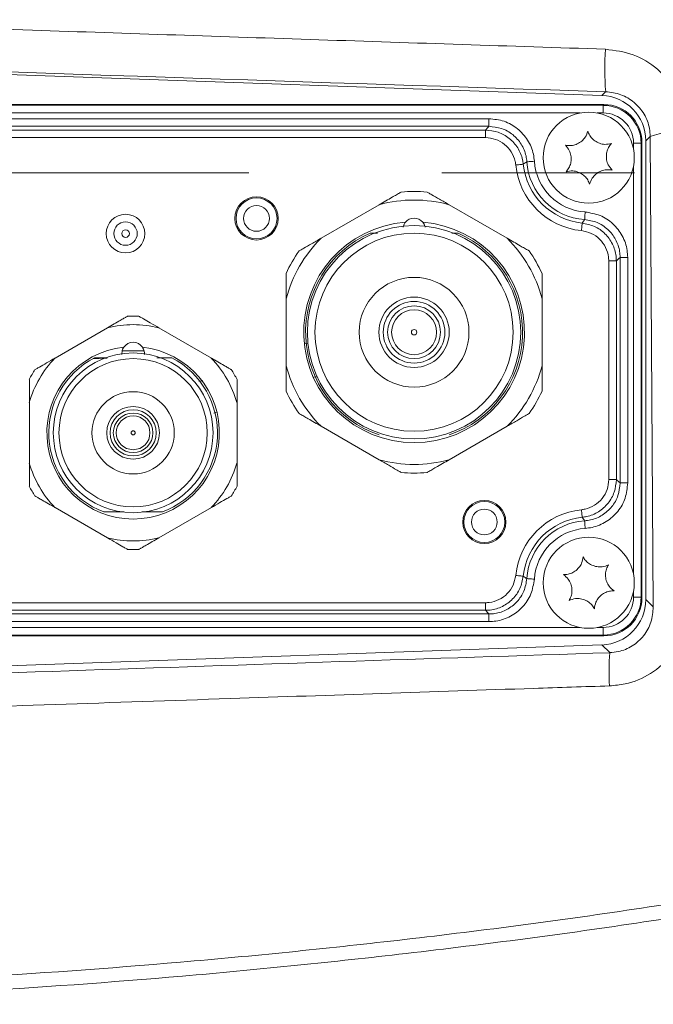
# Model space of a CAD drawing. Header units: millimetres. Extents: x 0 to 8410, y 0 to 5940.
# Tile 134 of 179: x 5502 to 5585, y 3968 to 4098. Entities that reach past the tile are written whole.
import ezdxf

# ---------------------------------------------------------------- set-up
doc = ezdxf.new("R2010")
doc.units = ezdxf.units.MM
doc.header["$LTSCALE"] = 10
doc.linetypes.add('CENTERX2', pattern=[20.32, 12.7, -2.54, 2.54, -2.54])

msp = doc.modelspace()

# ---------------------------------------------------------------- linework, layer by layer
at = {"color": 7, "linetype": 'Continuous', "lineweight": 0}
for p, q in [((5578.42, 4088.07), (5462.87, 4092.11)), ((5578.71, 4086.87), (5462.87, 4086.87)), ((5583.7, 4021.87), (5583.7, 4081.87)), ((5584.2, 4021.66), (5584.2, 4082.08)), ((5549.11, 4073.67), (5541.45, 4069.25)), ((5565.96, 4069.25), (5558.3, 4073.67)), ((5547.91, 4069.93), (5548.89, 4069.93)), ((5558.67, 4069.93), (5559.5, 4069.93)), ((5536.85, 4061.29), (5536.85, 4052.45)), ((5570.55, 4052.45), (5570.55, 4061.29)), ((5513.32, 4057.46), (5506.41, 4053.47)), ((5527, 4053.47), (5520.09, 4057.46)), ((5539.66, 4055.39), (5539.3, 4055.35)), ((5540.48, 4050.96), (5540.86, 4051.01)), ((5503.03, 4047.61), (5503.03, 4039.63)), ((5530.38, 4039.63), (5530.38, 4047.61)), ((5527.33, 4046.22), (5527.76, 4046.4)), ((5541.45, 4044.49), (5549.11, 4040.07)), ((5558.3, 4040.07), (5565.96, 4044.49)), ((5506.41, 4033.77), (5513.32, 4029.78)), ((5520.55, 4033.2), (5517.9, 4033.2)), ((5520.09, 4029.78), (5527, 4033.77)), ((5432.2, 4016.87), (5578.71, 4016.87)), ((5437.2, 4010.74), (5578.42, 4015.67))]:
    msp.add_line(p, q, dxfattribs=at)
at = {"color": 8, "linetype": 'Continuous', "lineweight": 0}
for p, q in [((5578.42, 4088.07), (5578.93, 4088.56)), ((5462.87, 4086.77), (5578.6, 4086.77)), ((5578.6, 4086.77), (5578.71, 4086.87)), ((5578.6, 4085.77), (5578.6, 4086.77)), ((5575.58, 4085.77), (5462.87, 4085.77)), ((5462.87, 4085), (5563.56, 4085)), ((5563.56, 4084), (5563.56, 4085)), ((5578.6, 4085.77), (5577.82, 4085.77)), ((5563.56, 4084), (5462.87, 4084)), ((5470.02, 4083.51), (5563.11, 4083.51)), ((5563.11, 4082.51), (5472.02, 4082.51)), ((5563.11, 4083.51), (5563.11, 4082.51)), ((5584.8, 4082.67), (5584.2, 4082.08)), ((5585.2, 4020.69), (5584.8, 4082.67)), ((5582.6, 4080.99), (5582.6, 4081.77)), ((5583.6, 4081.77), (5582.6, 4081.77)), ((5583.7, 4081.87), (5583.6, 4081.77)), ((5583.6, 4081.77), (5583.6, 4021.97)), ((5582.6, 4024.99), (5582.6, 4078.75)), ((5579.34, 4037.46), (5579.34, 4066.28)), ((5580.34, 4066.28), (5579.34, 4066.28)), ((5580.34, 4066.28), (5580.34, 4037.46)), ((5580.83, 4037.01), (5580.83, 4066.73)), ((5581.83, 4066.73), (5580.83, 4066.73)), ((5581.83, 4066.73), (5581.83, 4037.01)), ((5515.28, 4054.41), (5518.15, 4054.41)), ((5580.34, 4037.46), (5579.34, 4037.46)), ((5581.83, 4037.01), (5580.83, 4037.01)), ((5582.6, 4021.97), (5582.6, 4022.75)), ((5583.6, 4021.97), (5582.6, 4021.97)), ((5583.6, 4021.97), (5583.7, 4021.87)), ((5584.2, 4021.66), (5585.2, 4020.69)), ((5563.11, 4020.24), (5470.02, 4020.24)), ((5472.02, 4021.24), (5563.11, 4021.24)), ((5563.11, 4021.24), (5563.11, 4020.24)), ((5447.35, 4019.75), (5563.56, 4019.75)), ((5563.56, 4018.75), (5447.35, 4018.75)), ((5563.56, 4018.75), (5563.56, 4019.75)), ((5435.32, 4017.98), (5575.58, 4017.98)), ((5577.82, 4017.98), (5578.6, 4017.98)), ((5578.6, 4016.98), (5578.6, 4017.98)), ((5578.6, 4016.98), (5432.31, 4016.98)), ((5578.71, 4016.87), (5578.6, 4016.98)), ((5579.47, 4014.66), (5578.42, 4015.67))]:
    msp.add_line(p, q, dxfattribs=at)
at = {"color": 7, "linetype": 'CENTERX2', "lineweight": 0}
msp.add_line((4998.55, 4077.87), (5743.75, 4077.87), dxfattribs=at)
at = {"color": 8, "linetype": 'Continuous', "lineweight": 0, "flags": 128}
for points in [[(5568.08, 4079.01), (5568.06, 4079), (5568, 4079), (5567.9, 4078.99), (5567.78, 4078.98), (5567.63, 4078.96), (5567.46, 4078.94), (5567.28, 4078.93), (5567.09, 4078.91)], [(5569.55, 4079.4), (5569.36, 4079.38), (5569.17, 4079.37), (5569, 4079.36), (5568.85, 4079.35), (5568.73, 4079.34), (5568.63, 4079.34), (5568.57, 4079.33), (5568.55, 4079.33)], [(5576.23, 4072.71), (5576.22, 4072.52), (5576.2, 4072.34), (5576.19, 4072.17), (5576.18, 4072.02), (5576.18, 4071.9), (5576.17, 4071.8), (5576.16, 4071.74), (5576.16, 4071.72)], [(5575.84, 4071.25), (5575.84, 4071.22), (5575.83, 4071.16), (5575.82, 4071.07), (5575.81, 4070.95), (5575.79, 4070.8), (5575.78, 4070.63), (5575.76, 4070.45), (5575.74, 4070.26)], [(5575.84, 4032.49), (5575.84, 4032.52), (5575.83, 4032.58), (5575.82, 4032.67), (5575.81, 4032.8), (5575.79, 4032.95), (5575.78, 4033.11), (5575.76, 4033.3), (5575.74, 4033.49)], [(5576.23, 4031.03), (5576.22, 4031.22), (5576.2, 4031.4), (5576.19, 4031.57), (5576.18, 4031.72), (5576.18, 4031.85), (5576.17, 4031.94), (5576.16, 4032), (5576.16, 4032.03)], [(5568.08, 4024.74), (5568.06, 4024.74), (5568, 4024.74), (5567.9, 4024.75), (5567.78, 4024.77), (5567.63, 4024.78), (5567.46, 4024.8), (5567.28, 4024.82), (5567.09, 4024.83)], [(5569.55, 4024.35), (5569.36, 4024.36), (5569.17, 4024.37), (5569, 4024.38), (5568.85, 4024.39), (5568.73, 4024.4), (5568.63, 4024.41), (5568.57, 4024.41), (5568.55, 4024.41)]]:
    msp.add_lwpolyline(points, dxfattribs=at)
at = {"color": 7, "linetype": 'Continuous', "lineweight": 0}
for centre, radius in [((5576.7, 4079.87), 6), ((5532.95, 4071.87), 2.85), ((5553.7, 4056.87), 14.05), ((5553.7, 4056.87), 13.05), ((5553.7, 4056.87), 4.06), ((5553.7, 4056.87), 3.48), ((5516.7, 4043.62), 10.52), ((5516.7, 4043.62), 9.77), ((5516.7, 4043.62), 3.04), ((5516.7, 4043.62), 2.61), ((5562.95, 4031.87), 2.85), ((5576.7, 4023.87), 6)]:
    msp.add_circle(centre, radius, dxfattribs=at)
at = {"color": 8, "linetype": 'Continuous', "lineweight": 0}
for centre, radius in [((5532.95, 4071.87), 2.7), ((5532.95, 4071.87), 1.7), ((5515.7, 4069.87), 2.54), ((5515.7, 4069.87), 1.54), ((5515.7, 4069.87), 0.5), ((5553.7, 4056.87), 7.23), ((5553.7, 4056.87), 4.63), ((5553.7, 4056.87), 2.96), ((5553.7, 4056.87), 0.362), ((5516.7, 4043.62), 5.42), ((5516.7, 4043.62), 3.47), ((5516.7, 4043.62), 2.22), ((5516.7, 4043.62), 0.271), ((5562.95, 4031.87), 2.7), ((5562.95, 4031.87), 1.7)]:
    msp.add_circle(centre, radius, dxfattribs=at)
for centre, radius, start, end in [((5615.2, 4091.54), 36.39, 175.8718, 184.6966), ((5588.6, 4071.92), 11.39, 85.0733, 109.4702), ((5576.7, 4079.87), 9.66, 185.7238, 264.2762), ((5576.7, 4079.87), 8.66, 185.7238, 264.2762), ((5576.7, 4079.87), 8.17, 183.7928, 266.2072), ((5576.7, 4079.87), 7.17, 183.7928, 266.2072), ((5576.7, 4023.87), 9.66, 95.7238, 174.2762), ((5576.7, 4023.87), 8.66, 95.7238, 174.2762), ((5576.7, 4023.87), 8.17, 93.7928, 176.2072), ((5576.7, 4023.87), 7.17, 93.7928, 176.2072), ((5611.76, 4012.25), 32.38, 175.7398, 183.4978)]:
    msp.add_arc(centre, radius, start, end, dxfattribs=at)
at = {"color": 7, "linetype": 'Continuous', "lineweight": 0}
for centre, radius, start, end in [((5553.7, 4056.87), 18.55, 84.7209, 95.2791), ((5553.7, 4056.87), 17.42, 74.6975, 105.3025), ((5553.7, 4056.87), 14.54, 94.5189, 85.4811), ((5553.7, 4070.39), 1.5, 40.2186, 139.7814), ((5553.7, 4056.87), 14.29, 113.9238, 251.1813), ((5553.7, 4056.87), 14.29, 288.8187, 66.0762), ((5553.7, 4056.87), 17.42, 134.6975, 165.3025), ((5553.7, 4056.87), 17.42, 14.6975, 45.3025), ((5553.7, 4056.87), 18.55, 144.7209, 155.2791), ((5553.7, 4056.87), 18.55, 24.7209, 35.2791), ((5516.7, 4043.62), 15.37, 87.1982, 92.8018), ((5516.7, 4043.62), 14.25, 76.2631, 103.7369), ((5516.7, 4054.05), 1.5, 35.5271, 144.4729), ((5516.7, 4043.62), 11.36, 96.1676, 83.8324), ((5516.7, 4043.62), 14.25, 136.2631, 163.7369), ((5516.7, 4043.62), 11.11, 117.241, 249.7418), ((5516.7, 4043.62), 11.11, 290.2582, 62.759), ((5516.7, 4043.62), 14.24, 16.2631, 43.7369), ((5516.7, 4043.62), 15.38, 147.1982, 152.8018), ((5516.7, 4043.62), 15.38, 27.1982, 32.8018), ((5553.7, 4056.87), 17.42, 194.6975, 225.3025), ((5553.7, 4056.87), 17.42, 314.6975, 345.3025), ((5553.7, 4056.87), 18.55, 204.7209, 215.2791), ((5553.7, 4056.87), 18.55, 324.7209, 335.2791), ((5516.7, 4043.62), 14.25, 196.2631, 223.7369), ((5516.7, 4043.62), 14.24, 316.2631, 343.7369), ((5553.7, 4056.87), 17.42, 254.6975, 285.3025), ((5553.7, 4056.87), 18.55, 264.7209, 275.2791), ((5516.7, 4043.62), 15.38, 207.1982, 212.8018), ((5516.7, 4043.62), 15.38, 327.1982, 332.8018), ((5516.7, 4043.62), 14.25, 256.2631, 283.7369), ((5516.7, 4043.62), 15.38, 267.1982, 272.8018)]:
    msp.add_arc(centre, radius, start, end, dxfattribs=at)
at = {"color": 8, "linetype": 'Continuous', "lineweight": 0}
for centre, major_axis, ratio, start_param, end_param in [((5421.99, 4277.85), (3508.64, -122.87), 0.052376, 4.725876, 4.758968), ((5578.6, 4081.76), (3.54, 3.54), 0.999269, 5.498396, 7.067974), ((5578.6, 4081.76), (2.83, 2.83), 0.998783, 5.498396, 7.067974), ((5578.6, 4021.98), (2.83, -2.83), 0.998783, 5.498396, 7.067974), ((5578.6, 4021.98), (3.54, -3.54), 0.999269, 5.498396, 7.067974), ((5451.83, 3829.28), (3452.34, 120.9), 0.052376, 1.531983, 1.57325)]:
    msp.add_ellipse(centre, major_axis=major_axis, ratio=ratio, start_param=start_param, end_param=end_param, dxfattribs=at)
at = {"color": 7, "linetype": 'Continuous', "lineweight": 0}
for centre, major_axis, ratio, start_param, end_param in [((5578.2, 4082.07), (4.33, 4.18), 0.997357, 5.516563, 7.049808), ((5580.7, 4083.87), (5.34, -1.48), 0.489854, 2.084059, 2.08482), ((5578.7, 4081.87), (3.54, 3.54), 0.998175, 5.499157, 7.067214), ((5580.7, 4083.87), (-1.48, 5.34), 0.489854, 4.198366, 4.199126), ((5578.2, 4021.67), (4.33, -4.18), 0.997357, 5.516563, 7.049808), ((5578.7, 4021.88), (3.54, -3.54), 0.998175, 5.499157, 7.067214), ((5580.7, 4019.87), (1.48, 5.34), 0.489854, 5.225652, 5.226412), ((5580.7, 4019.87), (5.34, 1.48), 0.489854, 4.198366, 4.199126)]:
    msp.add_ellipse(centre, major_axis=major_axis, ratio=ratio, start_param=start_param, end_param=end_param, dxfattribs=at)
at = {"color": 8, "linetype": 'Continuous', "lineweight": 0}
for points, knots in [([(5462.87, 4098.05), (5463.07, 4098.04), (5476.59, 4097.58), (5502.69, 4096.69), (5541.18, 4095.4), (5566.33, 4094.57), (5578.9, 4094.16)], [0, 0, 0, 0, 0.0051042, 0.3495009, 0.6747315, 1, 1, 1, 1]), ([(5578.9, 4094.16), (5580.14, 4094), (5582.63, 4093.67), (5585.88, 4091.66), (5588.29, 4088.78), (5589.43, 4085.79), (5589.54, 4083.91), (5589.58, 4083.27)], [0, 0, 0, 0, 0.220939, 0.44192, 0.66363, 0.885317, 1, 1, 1, 1]), ([(5584.8, 4082.67), (5584.78, 4083.01), (5584.72, 4084.04), (5584.08, 4085.66), (5582.76, 4087.22), (5580.98, 4088.3), (5579.61, 4088.48), (5578.93, 4088.56)], [0, 0, 0, 0, 0.113952, 0.335154, 0.557324, 0.77898, 1, 1, 1, 1]), ([(5563.56, 4085), (5564.24, 4084.93), (5565.59, 4084.8), (5567.38, 4083.76), (5568.74, 4082.24), (5569.4, 4080.68), (5569.51, 4079.71), (5569.55, 4079.4)], [0, 0, 0, 0, 0.224191, 0.448386, 0.672457, 0.896472, 1, 1, 1, 1]), ([(5563.11, 4083.51), (5563.18, 4083.59), (5563.33, 4083.75), (5563.49, 4083.92), (5563.56, 4084)], [0, 0, 0, 0, 0.500703, 1, 1, 1, 1]), ([(5568.55, 4079.33), (5568.52, 4079.59), (5568.43, 4080.4), (5567.88, 4081.7), (5566.75, 4082.97), (5565.25, 4083.83), (5564.12, 4083.94), (5563.56, 4084)], [0, 0, 0, 0, 0.103546, 0.327567, 0.551606, 0.775795, 1, 1, 1, 1]), ([(5563.11, 4083.51), (5563.67, 4083.45), (5564.8, 4083.34), (5566.29, 4082.48), (5567.42, 4081.21), (5567.95, 4079.96), (5568.05, 4079.21), (5568.08, 4079.01)], [0, 0, 0, 0, 0.229317, 0.458659, 0.6878863, 0.9170501, 1, 1, 1, 1]), ([(5567.09, 4078.91), (5567.07, 4079.07), (5566.98, 4079.67), (5566.56, 4080.67), (5565.66, 4081.68), (5564.46, 4082.37), (5563.56, 4082.46), (5563.11, 4082.51)], [0, 0, 0, 0, 0.082945, 0.312119, 0.54133, 0.770672, 1, 1, 1, 1]), ([(5568.55, 4079.33), (5568.47, 4079.28), (5568.31, 4079.17), (5568.16, 4079.06), (5568.08, 4079.01)], [0, 0, 0, 0, 0.4992931, 1, 1, 1, 1]), ([(5576.23, 4072.71), (5576.9, 4072.6), (5578.23, 4072.38), (5579.96, 4071.23), (5581.21, 4069.62), (5581.77, 4068.02), (5581.81, 4067.04), (5581.83, 4066.73)], [0, 0, 0, 0, 0.224189, 0.448386, 0.672448, 0.896473, 1, 1, 1, 1]), ([(5575.84, 4071.25), (5575.89, 4071.33), (5576, 4071.48), (5576.11, 4071.64), (5576.16, 4071.72)], [0, 0, 0, 0, 0.5007068, 1, 1, 1, 1]), ([(5575.84, 4071.25), (5576.39, 4071.14), (5577.5, 4070.92), (5578.9, 4069.91), (5579.9, 4068.54), (5580.3, 4067.24), (5580.33, 4066.48), (5580.34, 4066.28)], [0, 0, 0, 0, 0.229317, 0.458667, 0.687887, 0.917055, 1, 1, 1, 1]), ([(5580.83, 4066.73), (5580.82, 4066.99), (5580.78, 4067.81), (5580.32, 4069.14), (5579.27, 4070.48), (5577.83, 4071.44), (5576.72, 4071.62), (5576.16, 4071.72)], [0, 0, 0, 0, 0.1035407, 0.3275622, 0.5516063, 0.7757931, 1, 1, 1, 1]), ([(5579.34, 4066.28), (5579.33, 4066.44), (5579.31, 4067.05), (5578.99, 4068.08), (5578.19, 4069.18), (5577.07, 4069.99), (5576.18, 4070.17), (5575.74, 4070.26)], [0, 0, 0, 0, 0.082966, 0.312124, 0.541344, 0.770671, 1, 1, 1, 1]), ([(5580.83, 4066.73), (5580.75, 4066.65), (5580.58, 4066.5), (5580.42, 4066.35), (5580.34, 4066.28)], [0, 0, 0, 0, 0.499297, 1, 1, 1, 1]), ([(5575.74, 4033.49), (5575.9, 4033.51), (5576.5, 4033.59), (5577.5, 4034.01), (5578.52, 4034.92), (5579.21, 4036.12), (5579.29, 4037.02), (5579.34, 4037.46)], [0, 0, 0, 0, 0.082949, 0.312124, 0.541328, 0.770683, 1, 1, 1, 1]), ([(5580.34, 4037.46), (5580.28, 4036.9), (5580.17, 4035.78), (5579.31, 4034.28), (5578.04, 4033.15), (5576.79, 4032.62), (5576.04, 4032.52), (5575.84, 4032.49)], [0, 0, 0, 0, 0.229317, 0.458666, 0.687882, 0.917058, 1, 1, 1, 1]), ([(5576.16, 4032.03), (5576.42, 4032.06), (5577.23, 4032.15), (5578.53, 4032.7), (5579.8, 4033.83), (5580.66, 4035.33), (5580.77, 4036.45), (5580.83, 4037.01)], [0, 0, 0, 0, 0.103545, 0.327565, 0.551604, 0.775798, 1, 1, 1, 1]), ([(5581.83, 4037.01), (5581.76, 4036.34), (5581.63, 4034.99), (5580.6, 4033.19), (5579.07, 4031.84), (5577.51, 4031.18), (5576.54, 4031.06), (5576.23, 4031.03)], [0, 0, 0, 0, 0.2241945, 0.4483893, 0.6724458, 0.8964673, 1, 1, 1, 1]), ([(5580.34, 4037.46), (5580.42, 4037.39), (5580.58, 4037.24), (5580.75, 4037.09), (5580.83, 4037.01)], [0, 0, 0, 0, 0.5007029, 1, 1, 1, 1]), ([(5576.16, 4032.03), (5576.11, 4032.1), (5576, 4032.26), (5575.89, 4032.42), (5575.84, 4032.49)], [0, 0, 0, 0, 0.499293, 1, 1, 1, 1]), ([(5563.11, 4021.24), (5563.27, 4021.24), (5563.88, 4021.26), (5564.92, 4021.58), (5566.02, 4022.38), (5566.82, 4023.51), (5567, 4024.39), (5567.09, 4024.83)], [0, 0, 0, 0, 0.082948, 0.312123, 0.541326, 0.770668, 1, 1, 1, 1]), ([(5568.08, 4024.74), (5567.97, 4024.18), (5567.75, 4023.07), (5566.74, 4021.67), (5565.37, 4020.67), (5564.07, 4020.27), (5563.31, 4020.24), (5563.11, 4020.24)], [0, 0, 0, 0, 0.229319, 0.458668, 0.687886, 0.917058, 1, 1, 1, 1]), ([(5563.56, 4019.75), (5563.82, 4019.76), (5564.64, 4019.8), (5565.97, 4020.26), (5567.31, 4021.3), (5568.27, 4022.74), (5568.46, 4023.85), (5568.55, 4024.41)], [0, 0, 0, 0, 0.103543, 0.327563, 0.551609, 0.775792, 1, 1, 1, 1]), ([(5569.55, 4024.35), (5569.43, 4023.68), (5569.21, 4022.34), (5568.06, 4020.62), (5566.45, 4019.36), (5564.85, 4018.81), (5563.87, 4018.76), (5563.56, 4018.75)], [0, 0, 0, 0, 0.224194, 0.448388, 0.672452, 0.896468, 1, 1, 1, 1]), ([(5568.08, 4024.74), (5568.16, 4024.68), (5568.31, 4024.57), (5568.47, 4024.46), (5568.55, 4024.41)], [0, 0, 0, 0, 0.500707, 1, 1, 1, 1]), ([(5563.56, 4019.75), (5563.49, 4019.83), (5563.33, 4019.99), (5563.18, 4020.15), (5563.11, 4020.24)], [0, 0, 0, 0, 0.499297, 1, 1, 1, 1]), ([(5589.98, 4021.3), (5589.87, 4020.06), (5589.64, 4017.57), (5587.76, 4014.25), (5584.98, 4011.76), (5582.03, 4010.51), (5580.13, 4010.34), (5579.44, 4010.28)], [0, 0, 0, 0, 0.221593, 0.443255, 0.661739, 0.877175, 1, 1, 1, 1]), ([(5579.47, 4014.66), (5579.85, 4014.69), (5580.88, 4014.78), (5582.5, 4015.46), (5584.02, 4016.83), (5585.04, 4018.66), (5585.15, 4020.01), (5585.2, 4020.69)], [0, 0, 0, 0, 0.1223678, 0.3358225, 0.5525739, 0.7747416, 1, 1, 1, 1]), ([(5579.44, 4010.28), (5576.11, 4010.17), (5559.46, 4009.62), (5527.44, 4008.54), (5483.35, 4007.04), (5452.59, 4005.96), (5437.2, 4005.42)], [0, 0, 0, 0, 0.070251, 0.351258, 0.6756, 1, 1, 1, 1]), ([(5437.2, 3970.19), (5446.73, 3970.27), (5465.79, 3970.42), (5494.38, 3971.7), (5522.96, 3973.74), (5552.43, 3976.72), (5582.74, 3980.65), (5603.43, 3984.19), (5613.78, 3985.95)], [0, 0, 0, 0, 0.161014, 0.322028, 0.483588, 0.645148, 0.822482, 1, 1, 1, 1]), ([(5614.08, 3984.13), (5603.73, 3982.36), (5583, 3978.82), (5552.67, 3974.89), (5523.21, 3971.9), (5494.61, 3969.86), (5465.94, 3968.57), (5446.78, 3968.41), (5437.2, 3968.33)], [0, 0, 0, 0, 0.177336, 0.354855, 0.515868, 0.676881, 0.838441, 1, 1, 1, 1])]:
    msp.add_open_spline(points, degree=3, knots=knots, dxfattribs=at)
at = {"color": 7, "linetype": 'Continuous', "lineweight": 0}
for points, knots in [([(5576.59, 4083.37), (5576.49, 4083.1), (5576.33, 4082.62), (5575.8, 4082.03), (5575.21, 4081.66), (5574.55, 4081.46), (5574.01, 4081.45), (5573.71, 4081.5), (5573.62, 4081.52)], [0, 0, 0, 0, 0.235565, 0.408145, 0.581139, 0.745075, 0.917185, 1, 1, 1, 1]), ([(5579.68, 4081.72), (5579.39, 4081.67), (5578.9, 4081.57), (5578.13, 4081.73), (5577.5, 4082.06), (5577, 4082.53), (5576.72, 4082.99), (5576.62, 4083.28), (5576.59, 4083.37)], [0, 0, 0, 0, 0.235553, 0.40814, 0.581142, 0.745075, 0.917178, 1, 1, 1, 1]), ([(5573.62, 4081.52), (5573.81, 4081.3), (5574.13, 4080.92), (5574.38, 4080.17), (5574.41, 4079.47), (5574.25, 4078.8), (5573.99, 4078.33), (5573.8, 4078.1), (5573.73, 4078.02)], [0, 0, 0, 0, 0.23558, 0.408164, 0.581164, 0.745074, 0.917193, 1, 1, 1, 1]), ([(5579.79, 4078.22), (5579.6, 4078.44), (5579.27, 4078.82), (5579.03, 4079.57), (5579, 4080.27), (5579.16, 4080.94), (5579.41, 4081.42), (5579.61, 4081.65), (5579.68, 4081.72)], [0, 0, 0, 0, 0.235581, 0.408165, 0.581135, 0.745074, 0.917193, 1, 1, 1, 1]), ([(5573.73, 4078.02), (5574.02, 4078.08), (5574.51, 4078.17), (5575.28, 4078.01), (5575.91, 4077.68), (5576.4, 4077.21), (5576.69, 4076.75), (5576.79, 4076.47), (5576.82, 4076.37)], [0, 0, 0, 0, 0.235546, 0.408125, 0.581125, 0.745054, 0.917155, 1, 1, 1, 1]), ([(5576.82, 4076.37), (5576.91, 4076.65), (5577.08, 4077.12), (5577.61, 4077.71), (5578.2, 4078.09), (5578.86, 4078.28), (5579.4, 4078.3), (5579.69, 4078.24), (5579.79, 4078.22)], [0, 0, 0, 0, 0.235584, 0.408159, 0.581149, 0.745081, 0.917187, 1, 1, 1, 1]), ([(5549.11, 4073.67), (5549.69, 4074.01), (5550.48, 4074.47), (5551.39, 4074.99), (5551.82, 4075.24), (5551.96, 4075.32), (5552, 4075.34)], [0, 0, 0, 0, 0.5317062, 0.7237067, 0.9176713, 1, 1, 1, 1]), ([(5555.41, 4075.34), (5555.47, 4075.31), (5555.61, 4075.22), (5556.17, 4074.9), (5557.09, 4074.37), (5557.88, 4073.92), (5558.3, 4073.67)], [0, 0, 0, 0, 0.1117356, 0.2780855, 0.6098479, 1, 1, 1, 1]), ([(5552.28, 4070.72), (5552.29, 4070.81), (5552.31, 4071.04), (5552.47, 4071.24), (5552.56, 4071.36)], [0, 0, 0, 0, 0.410346, 1, 1, 1, 1]), ([(5554.85, 4071.36), (5554.97, 4071.2), (5555.13, 4070.98), (5555.15, 4070.75), (5555.15, 4070.7)], [0, 0, 0, 0, 0.776948, 1, 1, 1, 1]), ([(5538.56, 4067.58), (5538.62, 4067.62), (5538.76, 4067.7), (5539.32, 4068.02), (5540.24, 4068.56), (5541.03, 4069.01), (5541.45, 4069.25)], [0, 0, 0, 0, 0.111735, 0.278072, 0.60985, 1, 1, 1, 1]), ([(5565.96, 4069.25), (5566.54, 4068.92), (5567.33, 4068.46), (5568.24, 4067.93), (5568.67, 4067.69), (5568.81, 4067.61), (5568.85, 4067.58)], [0, 0, 0, 0, 0.531718, 0.723704, 0.917678, 1, 1, 1, 1]), ([(5536.85, 4061.29), (5536.85, 4061.82), (5536.85, 4062.63), (5536.85, 4063.68), (5536.85, 4064.29), (5536.85, 4064.56), (5536.85, 4064.62), (5536.85, 4064.63)], [0, 0, 0, 0, 0.4174077, 0.6482823, 0.8814315, 0.9726147, 1, 1, 1, 1]), ([(5570.55, 4064.63), (5570.55, 4064.6), (5570.55, 4064.51), (5570.55, 4064.17), (5570.55, 4063.11), (5570.55, 4062.06), (5570.55, 4061.29), (5570.55, 4061.29)], [0, 0, 0, 0, 0.049606, 0.173021, 0.390776, 0.999493, 1, 1, 1, 1]), ([(5513.32, 4057.46), (5513.9, 4057.79), (5514.67, 4058.24), (5515.48, 4058.71), (5515.81, 4058.9), (5515.91, 4058.96), (5515.95, 4058.98)], [0, 0, 0, 0, 0.571059, 0.754557, 0.911193, 1, 1, 1, 1]), ([(5517.46, 4058.98), (5517.51, 4058.95), (5517.65, 4058.87), (5518.16, 4058.57), (5519, 4058.09), (5519.71, 4057.68), (5520.09, 4057.46)], [0, 0, 0, 0, 0.122288, 0.29757, 0.624936, 1, 1, 1, 1]), ([(5515.21, 4053.94), (5515.22, 4054.17), (5515.23, 4054.51), (5515.42, 4054.82), (5515.48, 4054.92)], [0, 0, 0, 0, 0.685323, 1, 1, 1, 1]), ([(5517.92, 4054.92), (5518.02, 4054.74), (5518.2, 4054.42), (5518.2, 4054.09), (5518.2, 4053.94)], [0, 0, 0, 0, 0.544587, 1, 1, 1, 1]), ([(5503.78, 4051.95), (5503.84, 4051.98), (5503.97, 4052.06), (5504.49, 4052.36), (5505.33, 4052.84), (5506.03, 4053.25), (5506.41, 4053.47)], [0, 0, 0, 0, 0.1222797, 0.2975645, 0.6249343, 1, 1, 1, 1]), ([(5513.24, 4053.46), (5512.98, 4053.45), (5512.39, 4053.43), (5511.81, 4053.42), (5511.48, 4053.41)], [0, 0, 0, 0, 0.443107, 1, 1, 1, 1]), ([(5511.62, 4053.5), (5512.06, 4053.5), (5512.62, 4053.5), (5513.21, 4053.5), (5513.32, 4053.5)], [0, 0, 0, 0, 0.80747, 1, 1, 1, 1]), ([(5519.8, 4053.5), (5520.03, 4053.5), (5520.72, 4053.5), (5521.37, 4053.5), (5521.79, 4053.5)], [0, 0, 0, 0, 0.342576, 1, 1, 1, 1]), ([(5527, 4053.47), (5527.58, 4053.13), (5528.35, 4052.69), (5529.16, 4052.22), (5529.49, 4052.03), (5529.59, 4051.97), (5529.63, 4051.95)], [0, 0, 0, 0, 0.571068, 0.754554, 0.911192, 1, 1, 1, 1]), ([(5536.85, 4049.11), (5536.85, 4049.14), (5536.85, 4049.23), (5536.85, 4049.57), (5536.85, 4050.63), (5536.85, 4051.69), (5536.85, 4052.45), (5536.85, 4052.45)], [0, 0, 0, 0, 0.049606, 0.173021, 0.390776, 0.999493, 1, 1, 1, 1]), ([(5570.55, 4052.45), (5570.55, 4051.93), (5570.55, 4051.11), (5570.55, 4050.06), (5570.55, 4049.45), (5570.55, 4049.18), (5570.55, 4049.13), (5570.55, 4049.11)], [0, 0, 0, 0, 0.4174045, 0.6482774, 0.8814504, 0.9726149, 1, 1, 1, 1]), ([(5503.03, 4047.61), (5503.03, 4047.61), (5503.03, 4048.28), (5503.03, 4049.24), (5503.03, 4050.18), (5503.03, 4050.52), (5503.03, 4050.61), (5503.03, 4050.65)], [0, 0, 0, 0, 0.00307, 0.574715, 0.806734, 0.927775, 1, 1, 1, 1]), ([(5525.87, 4050.47), (5525.74, 4050.46), (5525.6, 4050.46), (5525.36, 4050.44), (5525.34, 4050.44)], [0, 0, 0, 0, 0.896037, 1, 1, 1, 1]), ([(5530.38, 4050.65), (5530.38, 4050.59), (5530.38, 4050.46), (5530.38, 4049.93), (5530.38, 4048.96), (5530.38, 4048.11), (5530.38, 4047.61)], [0, 0, 0, 0, 0.107443, 0.271867, 0.572531, 1, 1, 1, 1]), ([(5541.45, 4044.49), (5540.87, 4044.82), (5540.08, 4045.28), (5539.16, 4045.81), (5538.74, 4046.06), (5538.6, 4046.13), (5538.56, 4046.16)], [0, 0, 0, 0, 0.5317062, 0.7237067, 0.9176713, 1, 1, 1, 1]), ([(5568.85, 4046.16), (5568.79, 4046.12), (5568.64, 4046.04), (5568.08, 4045.72), (5567.17, 4045.19), (5566.38, 4044.73), (5565.96, 4044.49)], [0, 0, 0, 0, 0.111737, 0.278087, 0.609848, 1, 1, 1, 1]), ([(5503.03, 4036.59), (5503.03, 4036.65), (5503.03, 4036.79), (5503.03, 4037.32), (5503.03, 4038.28), (5503.03, 4039.13), (5503.03, 4039.63)], [0, 0, 0, 0, 0.107442, 0.271867, 0.572499, 1, 1, 1, 1]), ([(5530.38, 4039.63), (5530.38, 4039.63), (5530.38, 4038.96), (5530.38, 4038.01), (5530.38, 4037.06), (5530.38, 4036.72), (5530.38, 4036.63), (5530.38, 4036.59)], [0, 0, 0, 0, 0.003069, 0.574711, 0.806728, 0.92779, 1, 1, 1, 1]), ([(5552, 4038.4), (5551.94, 4038.43), (5551.79, 4038.52), (5551.23, 4038.84), (5550.32, 4039.37), (5549.53, 4039.82), (5549.11, 4040.07)], [0, 0, 0, 0, 0.111735, 0.278072, 0.60985, 1, 1, 1, 1]), ([(5558.3, 4040.07), (5557.72, 4039.73), (5556.93, 4039.27), (5556.01, 4038.75), (5555.59, 4038.5), (5555.45, 4038.42), (5555.41, 4038.4)], [0, 0, 0, 0, 0.531718, 0.723705, 0.917679, 1, 1, 1, 1]), ([(5506.41, 4033.77), (5505.83, 4034.11), (5505.06, 4034.55), (5504.25, 4035.02), (5503.92, 4035.21), (5503.82, 4035.27), (5503.78, 4035.29)], [0, 0, 0, 0, 0.57106, 0.754558, 0.911194, 1, 1, 1, 1]), ([(5529.63, 4035.29), (5529.57, 4035.26), (5529.44, 4035.18), (5528.92, 4034.88), (5528.08, 4034.4), (5527.37, 4033.99), (5527, 4033.77)], [0, 0, 0, 0, 0.122287, 0.29757, 0.624921, 1, 1, 1, 1]), ([(5515.46, 4033.2), (5514.95, 4033.2), (5514.06, 4033.2), (5513.22, 4033.2), (5512.86, 4033.2)], [0, 0, 0, 0, 0.571132, 1, 1, 1, 1]), ([(5515.95, 4028.26), (5515.9, 4028.3), (5515.76, 4028.38), (5515.24, 4028.67), (5514.41, 4029.16), (5513.7, 4029.57), (5513.32, 4029.78)], [0, 0, 0, 0, 0.122287, 0.297556, 0.624923, 1, 1, 1, 1]), ([(5520.09, 4029.78), (5519.51, 4029.45), (5518.74, 4029), (5517.93, 4028.54), (5517.6, 4028.35), (5517.49, 4028.29), (5517.46, 4028.26)], [0, 0, 0, 0, 0.571076, 0.754558, 0.911193, 1, 1, 1, 1]), ([(5575.97, 4027.29), (5575.92, 4027.01), (5575.85, 4026.51), (5575.43, 4025.84), (5574.91, 4025.36), (5574.3, 4025.05), (5573.77, 4024.94), (5573.47, 4024.94), (5573.37, 4024.94)], [0, 0, 0, 0, 0.23557, 0.408135, 0.581136, 0.745074, 0.917185, 1, 1, 1, 1]), ([(5579.3, 4026.22), (5579.03, 4026.12), (5578.56, 4025.93), (5577.77, 4025.96), (5577.1, 4026.17), (5576.52, 4026.54), (5576.16, 4026.94), (5576.01, 4027.21), (5575.97, 4027.29)], [0, 0, 0, 0, 0.235575, 0.408159, 0.581157, 0.745092, 0.917192, 1, 1, 1, 1]), ([(5580.04, 4022.8), (5579.81, 4022.98), (5579.42, 4023.29), (5579.04, 4023.99), (5578.89, 4024.68), (5578.93, 4025.36), (5579.1, 4025.88), (5579.25, 4026.14), (5579.3, 4026.22)], [0, 0, 0, 0, 0.235541, 0.408125, 0.581128, 0.745043, 0.917172, 1, 1, 1, 1]), ([(5573.37, 4024.94), (5573.6, 4024.76), (5573.99, 4024.45), (5574.36, 4023.75), (5574.52, 4023.06), (5574.48, 4022.38), (5574.31, 4021.87), (5574.16, 4021.61), (5574.11, 4021.52)], [0, 0, 0, 0, 0.235542, 0.408124, 0.581127, 0.74507, 0.917172, 1, 1, 1, 1]), ([(5577.44, 4020.45), (5577.49, 4020.73), (5577.56, 4021.23), (5577.98, 4021.9), (5578.49, 4022.38), (5579.11, 4022.69), (5579.64, 4022.8), (5579.94, 4022.8), (5580.04, 4022.8)], [0, 0, 0, 0, 0.235565, 0.408151, 0.581149, 0.745084, 0.917187, 1, 1, 1, 1]), ([(5574.11, 4021.52), (5574.38, 4021.63), (5574.84, 4021.81), (5575.64, 4021.79), (5576.31, 4021.58), (5576.88, 4021.2), (5577.24, 4020.8), (5577.39, 4020.54), (5577.44, 4020.45)], [0, 0, 0, 0, 0.235564, 0.408145, 0.581141, 0.745073, 0.917171, 1, 1, 1, 1])]:
    msp.add_open_spline(points, degree=3, knots=knots, dxfattribs=at)

doc.saveas('drawing.dxf')
